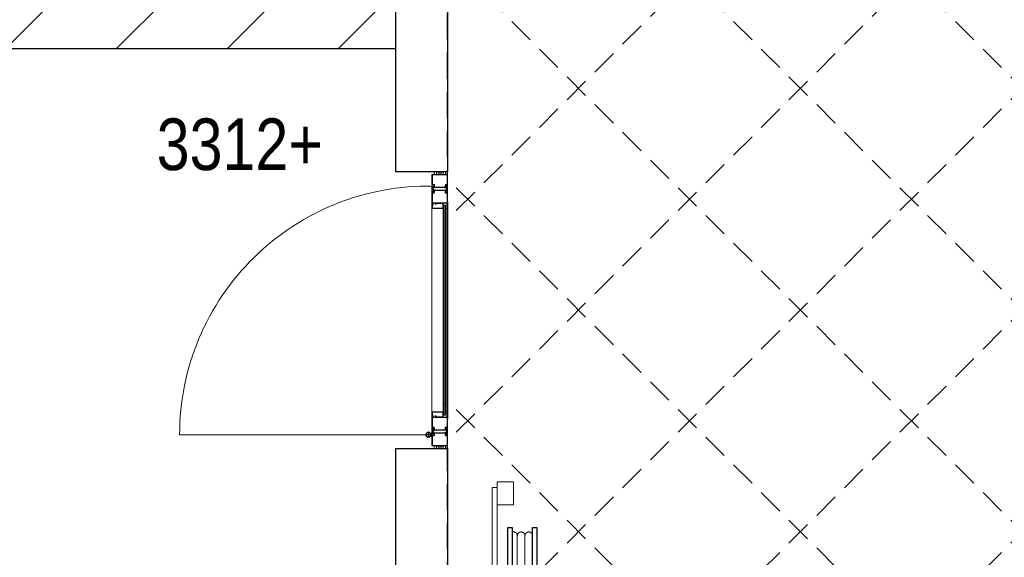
# Model space of a CAD drawing. Header units: millimetres. Extents: x 293454 to 524618, y 211738 to 307297.
# Tile 4 of 152: x 300281 to 304047, y 255802 to 257860. Entities that reach past the tile are written whole.
import ezdxf

# ---------------------------------------------------------------- set-up
doc = ezdxf.new("R2010")
doc.units = ezdxf.units.MM
doc.header["$LTSCALE"] = 400
doc.linetypes.add('HIDDEN', pattern=[0.375, 0.25, -0.125])
doc.layers.add('-ve', color=2, linetype='HIDDEN')
doc.layers.add('plafond', color=255, linetype='HIDDEN')
for name, color, linetype, lineweight in [('mat-beton (ihwg)', 5, 'Continuous', 25), ('mat-kalkzandsteen', 5, 'Continuous', 25), ('None', 7, 'Continuous', 9), ('Tekst', 140, 'Continuous', 15)]:
    doc.layers.add(name, color=color, linetype=linetype, lineweight=lineweight)
doc.styles.add('Arial Narrow', font='ARIALN.TTF', dxfattribs={"height": 222.25})

# ---------------------------------------------------------------- blocks, each defined once
blk = doc.blocks.new('plafond b1')
at = {"layer": 'plafond'}
for p, q in [((5775, 5275.1), (5775, 11905.1)), ((12136.5, 11905.1), (5775, 5543.6)), ((11288, 11905.1), (5775, 6392.1)), ((10439.4, 11905.1), (5775, 7240.7)), ((9590.9, 11905.1), (5775, 8089.2)), ((8742.4, 11905.1), (5775, 8937.7)), ((12136.5, 5275.1), (5775, 11636.6)), ((11288, 5275.1), (5775, 10788.1)), ((10439.4, 5275.1), (5775, 9939.5)), ((9590.9, 5275.1), (5775, 9091)), ((8742.4, 5275.1), (5775, 8242.5))]:
    blk.add_line(p, q, dxfattribs=at)
blk = doc.blocks.new('*X65')
at = {"layer": 'None', "lineweight": 9}
for p, q in [((-51600.8, 2705), (-51386.8, 2919)), ((-51176.5, 2705), (-50962.5, 2919)), ((-50752.3, 2705), (-50538.3, 2919)), ((-50328, 2705), (-50114, 2919))]:
    blk.add_line(p, q, dxfattribs=at)
blk = doc.blocks.new('*U15')
at = {"layer": 'None', "color": 140, "linetype": 'Continuous', "lineweight": 15, "flags": 128}
blk.add_lwpolyline([(-21.4, 110), (58.6, 110), (58.6, 106.7, -0.391021), (52.6, 100.2), (-0.9, 95.9, 0.391021), (-12.4, 83.5), (-12.4, -83.5, 0.391021), (-0.9, -95.9), (52.6, -100.2, -0.391021), (58.6, -106.7), (58.6, -110), (-21.4, -110)], format="xyb", close=True, dxfattribs=at)
blk = doc.blocks.new('*U16')
at = {"layer": 'None', "color": 253, "linetype": 'Continuous', "lineweight": 5}
for p, q in [((96.625, -278), (96.625, 266)), ((125.704, -278), (125.704, 266)), ((50.42, -31.849), (50.42, 29))]:
    blk.add_line(p, q, dxfattribs=at)
at = {"layer": 'None', "color": 140, "linetype": 'Continuous', "lineweight": 15}
for p, q in [((50.42, 29), (1.453, 57.31)), ((0, -61), (50.42, -31.849))]:
    blk.add_line(p, q, dxfattribs=at)
at = {"layer": 'None', "color": 92, "linetype": 'Continuous', "lineweight": 25}
for points in [[(60.916, 296), (76.476, 296), (76.476, -300), (60.916, -300)], [(154.785, 296), (171.344, 296), (171.344, -302), (154.785, -302)]]:
    blk.add_lwpolyline(points, close=True, dxfattribs=at)
at = {"layer": 'None', "color": 253, "linetype": 'Continuous', "lineweight": 5}
blk.add_lwpolyline([(50.929, 18), (60.916, 18), (60.916, -18), (50.929, -18)], close=True, dxfattribs=at)
for points, knots in [([(96.866, 264), (96.866, 268.997), (93.792, 272.9335), (90.718, 276.87), (85.875, 278.0735), (81.032, 279.277), (76.476, 277.238)], [0, 0, 0, 0.333549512, 0.333549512, 0.666828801, 0.666828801, 1, 1, 1]), ([(125.825, 264), (125.825, 267.886), (123.8855, 271.2505), (121.946, 274.615), (118.586, 276.5575), (115.226, 278.5), (107.466, 278.5), (104.106, 276.5575), (100.746, 274.615), (98.806, 271.2505), (96.866, 267.886), (96.866, 264)], [0, 0, 0, 0.166769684, 0.166769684, 0.333423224, 0.333423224, 0.499994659, 0.666566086, 0.666566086, 0.833226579, 0.833226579, 1, 1, 1]), ([(154.785, 264), (154.785, 267.886), (152.845, 271.2505), (150.905, 274.615), (147.5455, 276.5575), (144.186, 278.5), (140.306, 278.5), (136.426, 278.5), (133.066, 276.5575), (129.706, 274.615), (127.7655, 271.2505), (125.825, 267.886), (125.825, 264)], [0, 0, 0, 0.166772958, 0.166772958, 0.333424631, 0.333424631, 0.499985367, 0.499985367, 0.666556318, 0.666556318, 0.833223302, 0.833223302, 1, 1, 1]), ([(76.477, -291.432), (81.039, -293.343), (85.8175, -292.072), (90.596, -290.801), (93.6105, -286.876), (96.625, -282.951), (96.625, -278)], [0, 0, 0, 0.333165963, 0.333165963, 0.666458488, 0.666458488, 1, 1, 1]), ([(96.625, -278), (96.625, -281.901), (98.573, -285.2795), (100.521, -288.658), (103.895, -290.609), (107.269, -292.56), (111.165, -292.56), (115.061, -292.56), (118.435, -290.609), (121.809, -288.658), (123.7565, -285.2795), (125.704, -281.901), (125.704, -278)], [0, 0, 0, 0.166754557, 0.166754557, 0.333426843, 0.333426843, 0.500005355, 0.500005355, 0.666583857, 0.666583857, 0.833249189, 0.833249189, 1, 1, 1]), ([(125.704, -278), (125.704, -281.901), (127.6525, -285.2795), (129.601, -288.658), (132.975, -290.609), (136.349, -292.56), (140.245, -292.56), (144.141, -292.56), (147.5145, -290.609), (150.888, -288.658), (152.836, -285.2795), (154.784, -281.901), (154.784, -278)], [0, 0, 0, 0.166757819, 0.166757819, 0.333436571, 0.333436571, 0.500014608, 0.500014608, 0.666582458, 0.666582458, 0.833245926, 0.833245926, 1, 1, 1])]:
    blk.add_open_spline(points, degree=2, knots=knots, dxfattribs=at)
blk = doc.blocks.new('BSH')
at = {"layer": 'None', "color": 140, "linetype": 'Continuous', "lineweight": 15}
for p, q in [((0, -61), (0, 111.155)), ((-159.8585, -36.7557), (-159.8585, 32.756)), ((-80, -6.8893), (-80, 2.8892))]:
    blk.add_line(p, q, dxfattribs=at)
at = {"layer": 'None', "color": 253, "linetype": 'Continuous', "lineweight": 5}
for p, q in [((135.277, -233.0824), (136.142, -233.8294)), ((27.7468, -383.0008), (105.0969, -276.5164)), ((130.6676, -289.4337), (48.7568, -402.0618))]:
    blk.add_line(p, q, dxfattribs=at)
at = {"layer": 'None', "color": 140, "linetype": 'Continuous', "lineweight": 15}
for points in [[(20, 469.75), (82, 469.75), (82, 382.75), (20, 382.75)], [(0, 448), (20, 448), (20, -452), (0, -452)], [(-160, 2.8892), (-9, 2.8892), (-9, -6.8893), (-160, -6.8893)]]:
    blk.add_lwpolyline(points, close=True, dxfattribs=at)
at = {"layer": 'None', "color": 8, "linetype": 'Continuous', "lineweight": 5}
for centre in [(-124, 37.275), (-44.5, 38.775), (-124, -41.275), (-45, -41.275)]:
    blk.add_circle(centre, 8.5, dxfattribs=at)
at = {"layer": 'None', "color": 140, "linetype": 'Continuous', "lineweight": 15}
for centre, start, end in [((-80, 28), 90, 180), ((-80, -32), 180, 270)]:
    blk.add_arc(centre, 80, start, end, dxfattribs=at)
at = {"layer": 'None', "color": 9, "linetype": 'Continuous', "lineweight": 5}
blk.add_arc((38.2528, -392.5302), 14.18399, 137.79060093, 325.77092307, dxfattribs=at)
at = {"layer": 'None', "color": 92, "linetype": 'Continuous', "lineweight": 25}
for points, knots in [([(-11.70075, 86.5025), (-12.2626, 89.0317), (-14.0137, 90.9408), (-15.7648, 92.8499), (-18.23575, 93.6275), (-20.7067, 94.4051), (-23.236, 93.84325), (-25.7653, 93.2814), (-27.67445, 91.53015), (-29.5836, 89.7789), (-30.36125, 87.3079), (-31.1389, 84.8369), (-30.57705, 82.3077), (-30.0152, 79.7785), (-28.26385, 77.8694), (-26.5125, 75.9603), (-24.0415, 75.1827), (-21.5705, 74.4051), (-19.0412, 74.96695), (-16.5119, 75.5288), (-14.60305, 77.28005), (-12.6942, 79.0313), (-11.91655, 81.5023), (-11.1389, 83.9733), (-11.70075, 86.5025)], [0, 0, 0, 0.0833344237, 0.0833344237, 0.1666618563, 0.1666618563, 0.2499968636, 0.2499968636, 0.3333348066, 0.3333348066, 0.4166657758, 0.4166657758, 0.5000000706, 0.5000000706, 0.583336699, 0.583336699, 0.666668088, 0.666668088, 0.7500039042, 0.7500039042, 0.8333377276, 0.8333377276, 0.9166657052, 0.9166657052, 1, 1, 1]), ([(-11.75695, -89.71225), (-12.375, -92.4944), (-14.3012, -94.5944), (-16.2274, -96.6944), (-18.94545, -97.54975), (-21.6635, -98.4051), (-24.4457, -97.78705), (-27.2279, -97.169), (-29.328, -95.24265), (-31.4281, -93.3163), (-32.2835, -90.5982), (-33.1389, -87.8801), (-32.52085, -85.09795), (-31.9028, -82.3158), (-29.97635, -80.2158), (-28.0499, -78.1158), (-25.3318, -77.26045), (-22.6137, -76.4051), (-19.83145, -77.02315), (-17.0492, -77.6412), (-14.94945, -79.56755), (-12.8497, -81.4939), (-11.9943, -84.212), (-11.1389, -86.9301), (-11.75695, -89.71225)], [0, 0, 0, 0.083334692, 0.083334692, 0.1666618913, 0.1666618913, 0.2499964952, 0.2499964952, 0.3333343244, 0.3333343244, 0.4166651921, 0.4166651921, 0.4999998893, 0.4999998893, 0.5833365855, 0.5833365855, 0.6666673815, 0.6666673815, 0.7500034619, 0.7500034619, 0.8333376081, 0.8333376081, 0.9166653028, 0.9166653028, 1, 1, 1])]:
    blk.add_open_spline(points, degree=2, knots=knots, dxfattribs=at)
at = {"layer": 'None', "color": 7}
blk.add_blockref('*U16', (0, 0), dxfattribs=at)
at = {"layer": 'None', "color": 140, "rotation": 180}
blk.add_blockref('*U15', (-21.4, -2), dxfattribs=at)
blk = doc.blocks.new('*U99')
at = {"layer": 'None', "color": 8, "lineweight": 5}
blk.add_lwpolyline([(-49951.2, 1175), (-49951.2, 1185), (-49926.2, 1185), (-49926.2, 1175)], close=True, dxfattribs=at)
blk.add_lwpolyline([(-49951.2, 1175), (-49926.2, 1185), (-49926.2, 1175), (-49951.2, 1185)], dxfattribs=at)
blk = doc.blocks.new('*U100')
at = {"layer": 'None', "color": 8, "linetype": 'Continuous', "lineweight": 5}
for points in [[(-49961.2, 1175), (-49959.6, 1180.4), (-49961.2, 1185), (-49956.2, 1185), (-49951.2, 1185), (-49951.2, 1180), (-49951.2, 1175), (-49956.2, 1175), (-49961.2, 1175)], [(-49916.2, 1175), (-49917.7, 1180.4), (-49916.2, 1185), (-49921.2, 1185), (-49926.2, 1185), (-49926.2, 1180), (-49926.2, 1175), (-49921.2, 1175), (-49916.2, 1175)]]:
    blk.add_open_spline(points, degree=2, knots=[0, 0, 0, 0.253055, 0.253055, 0.502036, 0.502036, 0.751018, 0.751018, 1, 1, 1], dxfattribs=at)
at = {"layer": 'None', "color": 7}
blk.add_blockref('*U99', (0, 0), dxfattribs=at)
blk = doc.blocks.new('ARCPOLY21')
at = {"layer": 'None', "color": 8, "linetype": 'Continuous', "lineweight": 5}
for p, q in [((603.498816, 714.713573), (603.263974, 713.837028)), ((603.266954, 676.816344), (603.266954, 713.840008)), ((604.14046, 715.355217), (603.498816, 714.713573)), ((605.016947, 715.59006), (604.14046, 715.355217)), ((605.016947, 715.59), (641.516924, 715.59)), ((605.016947, 713.837028), (641.51895, 713.837028)), ((605.016947, 676.816344), (605.016947, 713.837028)), ((641.748786, 707.210541), (641.513944, 708.087087)), ((641.51895, 715.59006), (642.395437, 715.355217)), ((641.51895, 713.837028), (641.51895, 708.083987)), ((642.39049, 706.568897), (641.748786, 707.210541)), ((643.266976, 706.334054), (642.39049, 706.568897)), ((642.395437, 715.355217), (643.037081, 714.713573)), ((643.037081, 714.713573), (643.271923, 713.837028)), ((643.266976, 713.840008), (643.266976, 708.087087)), ((643.266976, 708.087087), (651.516974, 708.087087)), ((643.268943, 706.333995), (651.518941, 706.333995)), ((651.518941, 708.087087), (652.395487, 707.852185)), ((651.518941, 706.333995), (651.518941, 676.816344)), ((652.395487, 707.852185), (653.037071, 707.210541)), ((653.037071, 707.210541), (653.271973, 706.334054)), ((653.266966, 706.337094), (653.266966, 676.816344)), ((603.266954, 657.33999), (603.266954, 676.816344)), ((603.505969, 656.463563), (603.271961, 657.33707)), ((604.145408, 655.824125), (603.505969, 656.463563)), ((605.018973, 655.590057), (604.145408, 655.824125)), ((605.016947, 657.33707), (605.016947, 676.816344)), ((666.518927, 655.589998), (605.016947, 655.589998)), ((645.26695, 657.33707), (605.018973, 657.33707)), ((642.102242, 662.962556), (641.599953, 661.088109)), ((641.599953, 661.088109), (642.102242, 659.213603)), ((643.47446, 664.334774), (642.102242, 662.962556)), ((642.102242, 659.213603), (643.47446, 657.841384)), ((643.617749, 662.08756), (643.349946, 661.088109)), ((643.349946, 661.088109), (643.617749, 660.088599)), ((645.348966, 664.837062), (643.47446, 664.334774)), ((643.47446, 657.841384), (645.348966, 657.339096)), ((644.349456, 662.819266), (643.617749, 662.08756)), ((643.617749, 660.088599), (644.349456, 659.356892)), ((645.348966, 663.08707), (644.349456, 662.819266)), ((644.349456, 659.356892), (645.348966, 659.089088)), ((651.518941, 664.837003), (645.189941, 664.837003)), ((645.26695, 657.33707), (666.518927, 657.33707)), ((651.516974, 663.08701), (645.348966, 663.08701)), ((645.348966, 659.087062), (666.518927, 659.087062)), ((651.518941, 676.816344), (651.518941, 664.837003)), ((651.518941, 663.08707), (652.393937, 663.321495)), ((652.393937, 663.321495), (653.034508, 663.962066)), ((653.034508, 663.962066), (653.268933, 664.837062)), ((653.266966, 676.816344), (653.266966, 664.837003)), ((666.518927, 659.087062), (667.393923, 658.852637)), ((667.393923, 655.821502), (666.518927, 655.587077)), ((667.393923, 658.852637), (668.034494, 658.212066)), ((668.034494, 656.462073), (667.393923, 655.821502)), ((668.034494, 658.212066), (668.268919, 657.33707)), ((668.268919, 657.33707), (668.034494, 656.462073))]:
    blk.add_line(p, q, dxfattribs=at)
blk = doc.blocks.new('ARCPOLY22')
at = {"layer": 'None', "color": 8, "linetype": 'Continuous', "lineweight": 5}
for p, q in [((648.500085, 714.709997), (648.266017, 713.836491)), ((648.266017, 713.836491), (648.500085, 712.962985)), ((649.139583, 715.349495), (648.500085, 714.709997)), ((648.500085, 712.962985), (649.139583, 712.323546)), ((650.013089, 715.583503), (649.139583, 715.349495)), ((649.139583, 712.323546), (650.013089, 712.089479)), ((650.01303, 715.583563), (711.515069, 715.583563)), ((671.365023, 713.836551), (650.013089, 713.836551)), ((671.283066, 712.086558), (650.013089, 712.086558)), ((663.497508, 707.211494), (663.263083, 706.336498)), ((663.265109, 694.357216), (663.265109, 706.336558)), ((663.265109, 664.836466), (663.265109, 694.357216)), ((664.138079, 707.852066), (663.497508, 707.211494)), ((665.013075, 708.086491), (664.138079, 707.852066)), ((665.013075, 706.336558), (671.283066, 706.336558)), ((665.013075, 694.357216), (665.013075, 706.336558)), ((665.013075, 664.839566), (665.013075, 694.357216)), ((665.015101, 708.08655), (671.283066, 708.08655)), ((673.157573, 713.332236), (671.283066, 713.834465)), ((672.282577, 711.816669), (671.283066, 712.084472)), ((671.283066, 708.086491), (672.282577, 708.354354)), ((671.283066, 706.336498), (673.157573, 706.838787)), ((671.365023, 713.836551), (711.515069, 713.836551)), ((673.014224, 711.085021), (672.282577, 711.816669)), ((672.282577, 708.354354), (673.014224, 709.086001)), ((673.282087, 710.085511), (673.014224, 711.085021)), ((673.014224, 709.086001), (673.282087, 710.085511)), ((674.529791, 711.960018), (673.157573, 713.332236)), ((673.157573, 706.838787), (674.529791, 708.211005)), ((675.032079, 710.085511), (674.529791, 711.960018)), ((674.529791, 708.211005), (675.032079, 710.085511)), ((711.515069, 715.583503), (712.388575, 715.349495)), ((711.515069, 713.836551), (711.515069, 694.357216)), ((711.515069, 694.357216), (711.515069, 659.086466)), ((712.388575, 715.349495), (713.028014, 714.709997)), ((713.028014, 714.709997), (713.262081, 713.836491)), ((713.265061, 712.086558), (713.265061, 713.83357)), ((713.265061, 712.086558), (713.265061, 694.357216)), ((713.265061, 694.357216), (713.265061, 659.086525)), ((663.494945, 663.96302), (663.260043, 664.839506)), ((664.136589, 663.321376), (663.494945, 663.96302)), ((665.013075, 663.086534), (664.136589, 663.321376)), ((673.263073, 664.839566), (665.013075, 664.839566)), ((673.2651, 663.086474), (665.015101, 663.086474)), ((673.494935, 656.460047), (673.260093, 657.336533)), ((673.26504, 664.839506), (674.141586, 664.604664)), ((673.2651, 657.333553), (673.2651, 663.086474)), ((674.136579, 655.818403), (673.494935, 656.460047)), ((675.013065, 655.583501), (674.136579, 655.818403)), ((674.141586, 664.604664), (674.78323, 663.96302)), ((674.78323, 663.96302), (675.018072, 663.086534)), ((675.013065, 657.336593), (675.013065, 663.089573)), ((713.265061, 657.336593), (675.013065, 657.336593)), ((711.76511, 655.58356), (675.015092, 655.58356)), ((711.749554, 658.211052), (711.515069, 659.086049)), ((712.390065, 657.570481), (711.749554, 658.211052)), ((711.765051, 655.589461), (731.513083, 655.589461)), ((713.265061, 657.336056), (712.390065, 657.570481)), ((731.513083, 659.086466), (713.265061, 659.086466)), ((713.265061, 657.336473), (731.513083, 657.336473)), ((732.386589, 658.849478), (731.513083, 659.083545)), ((731.513083, 655.589521), (732.386589, 655.823588)), ((733.026028, 658.210039), (732.386589, 658.849478)), ((732.386589, 655.823588), (733.026028, 656.463027)), ((733.260095, 657.336533), (733.026028, 658.210039)), ((733.026028, 656.463027), (733.260095, 657.336533))]:
    blk.add_line(p, q, dxfattribs=at)
blk = doc.blocks.new('ARCPOLY24')
at = {"layer": 'None', "color": 8, "linetype": 'Continuous', "lineweight": 5}
for p, q in [((868.494928, 714.709997), (868.26092, 713.836491)), ((868.26092, 713.836491), (868.494928, 712.962985)), ((869.134426, 715.349495), (868.494928, 714.709997)), ((868.494928, 712.962985), (869.134426, 712.323546)), ((870.007932, 715.583503), (869.134426, 715.349495)), ((869.134426, 712.323546), (870.007932, 712.089479)), ((870.007873, 715.583563), (931.509912, 715.583563)), ((891.359866, 713.836551), (870.007932, 713.836551)), ((891.277909, 712.086558), (870.007932, 712.086558)), ((883.492351, 707.211494), (883.257926, 706.336498)), ((883.259952, 694.357216), (883.259952, 706.336558)), ((883.259952, 664.836466), (883.259952, 694.357216)), ((884.132922, 707.852066), (883.492351, 707.211494)), ((885.007918, 708.086491), (884.132922, 707.852066)), ((885.007918, 706.336558), (891.277909, 706.336558)), ((885.007918, 694.357216), (885.007918, 706.336558)), ((885.007918, 664.839566), (885.007918, 694.357216)), ((885.009944, 708.08655), (891.277909, 708.08655)), ((893.152416, 713.332236), (891.277909, 713.834465)), ((892.27742, 711.816669), (891.277909, 712.084472)), ((891.277909, 708.086491), (892.27742, 708.354354)), ((891.277909, 706.336498), (893.152416, 706.838787)), ((891.359866, 713.836551), (931.509912, 713.836551)), ((893.009067, 711.085021), (892.27742, 711.816669)), ((892.27742, 708.354354), (893.009067, 709.086001)), ((893.27693, 710.085511), (893.009067, 711.085021)), ((893.009067, 709.086001), (893.27693, 710.085511)), ((894.524634, 711.960018), (893.152416, 713.332236)), ((893.152416, 706.838787), (894.524634, 708.211005)), ((895.026922, 710.085511), (894.524634, 711.960018)), ((894.524634, 708.211005), (895.026922, 710.085511)), ((931.509912, 715.583503), (932.383418, 715.349495)), ((931.509912, 713.836551), (931.509912, 694.357216)), ((931.509912, 694.357216), (931.509912, 659.086466)), ((932.383418, 715.349495), (933.022857, 714.709997)), ((933.022857, 714.709997), (933.256924, 713.836491)), ((933.259904, 712.086558), (933.259904, 713.83357)), ((933.259904, 712.086558), (933.259904, 694.357216)), ((933.259904, 694.357216), (933.259904, 659.086525)), ((883.489788, 663.96302), (883.254886, 664.839506)), ((884.131432, 663.321376), (883.489788, 663.96302)), ((885.007918, 663.086534), (884.131432, 663.321376)), ((893.257916, 664.839566), (885.007918, 664.839566)), ((893.259943, 663.086474), (885.009944, 663.086474)), ((893.489778, 656.460047), (893.254936, 657.336533)), ((893.259883, 664.839506), (894.136429, 664.604664)), ((893.259943, 657.333553), (893.259943, 663.086474)), ((894.131422, 655.818403), (893.489778, 656.460047)), ((895.007908, 655.583501), (894.131422, 655.818403)), ((894.136429, 664.604664), (894.778073, 663.96302)), ((894.778073, 663.96302), (895.012915, 663.086534)), ((895.007908, 657.336593), (895.007908, 663.089573)), ((933.259904, 657.336593), (895.007908, 657.336593)), ((931.759953, 655.58356), (895.009935, 655.58356)), ((931.744397, 658.211052), (931.509912, 659.086049)), ((932.384908, 657.570481), (931.744397, 658.211052)), ((931.759894, 655.589461), (951.507926, 655.589461)), ((933.259904, 657.335997), (932.384908, 657.570481)), ((951.507926, 659.086466), (933.259904, 659.086466)), ((933.259904, 657.336473), (951.507926, 657.336473)), ((952.381432, 658.849478), (951.507926, 659.083545)), ((951.507926, 655.589521), (952.381432, 655.823588)), ((953.020871, 658.210039), (952.381432, 658.849478)), ((952.381432, 655.823588), (953.020871, 656.463027)), ((953.254938, 657.336533), (953.020871, 658.210039)), ((953.020871, 656.463027), (953.254938, 657.336533))]:
    blk.add_line(p, q, dxfattribs=at)
blk = doc.blocks.new('*U104')
at = {"layer": 'None', "color": 8, "lineweight": 5}
blk.add_lwpolyline([(-49951.2, 2224), (-49951.2, 2234), (-49926.2, 2234), (-49926.2, 2224)], close=True, dxfattribs=at)
blk.add_lwpolyline([(-49951.2, 2224), (-49926.2, 2234), (-49926.2, 2224), (-49951.2, 2234)], dxfattribs=at)
blk = doc.blocks.new('*U105')
at = {"layer": 'None', "color": 8, "linetype": 'Continuous', "lineweight": 5}
for points in [[(-49961.2, 2224), (-49959.6, 2229.3), (-49961.2, 2234), (-49956.2, 2234), (-49951.2, 2234), (-49951.2, 2229), (-49951.2, 2224), (-49956.2, 2224), (-49961.2, 2224)], [(-49916.2, 2224), (-49917.7, 2229.3), (-49916.2, 2234), (-49921.2, 2234), (-49926.2, 2234), (-49926.2, 2229), (-49926.2, 2224), (-49921.2, 2224), (-49916.2, 2224)]]:
    blk.add_open_spline(points, degree=2, knots=[0, 0, 0, 0.253055, 0.253055, 0.502036, 0.502036, 0.751018, 0.751018, 1, 1, 1], dxfattribs=at)
at = {"layer": 'None', "color": 7}
blk.add_blockref('*U104', (0, 0), dxfattribs=at)
blk = doc.blocks.new('*U106')
at = {"layer": 'None', "color": 8, "linetype": 'Continuous', "lineweight": 5}
for p, q in [((-49965.3, 2178.1), (-49965.4, 2177.5)), ((-49965.4, 2163.9), (-49965.4, 2177.5)), ((-49965.4, 2163.9), (-49965.3, 2163.9)), ((-49965.3, 2162.5), (-49965.4, 2162.5)), ((-49965.4, 2162.5), (-49965.4, 2156.8)), ((-49965.4, 2156.8), (-49964, 2155.4)), ((-49964.9, 2178.5), (-49965.3, 2178.1)), ((-49965.3, 2163.9), (-49965, 2163.6)), ((-49965.1, 2162.8), (-49965.3, 2162.5)), ((-49964.9, 2163.2), (-49965.1, 2162.8)), ((-49965, 2163.6), (-49964.9, 2163.2)), ((-49964.3, 2178.6), (-49964.9, 2178.5)), ((-49964.2, 2177.4), (-49964.4, 2177.3)), ((-49964.4, 2177.3), (-49964.4, 2177.2)), ((-49964.4, 2175.4), (-49964.4, 2177.2)), ((-49964.4, 2175.4), (-49964.2, 2172.7)), ((-49963.8, 2178.5), (-49964.3, 2178.6)), ((-49964, 2177.3), (-49964.2, 2177.4)), ((-49964.2, 2172.7), (-49963.5, 2167.1)), ((-49961.2, 2173), (-49964, 2177.3)), ((-49964, 2155.4), (-49963.9, 2155.3)), ((-49963.9, 2155.3), (-49963.6, 2155.3)), ((-49963.4, 2178.1), (-49963.8, 2178.5)), ((-49963.6, 2155.3), (-49963.4, 2155.4)), ((-49963.3, 2166.7), (-49963.5, 2167.1)), ((-49963.5, 2157.5), (-49963.3, 2157.7)), ((-49963.4, 2157.4), (-49963.5, 2157.5)), ((-49960.4, 2173.5), (-49963.4, 2178.1)), ((-49963.4, 2161.1), (-49963.1, 2163.1)), ((-49963.4, 2158.9), (-49961.5, 2162.5)), ((-49963.3, 2161), (-49963.4, 2161.1)), ((-49963.4, 2155.4), (-49961.5, 2158.9)), ((-49963.3, 2157.7), (-49963.4, 2158.9)), ((-49963.2, 2157.4), (-49963.4, 2157.4)), ((-49962.8, 2166.3), (-49963.3, 2166.7)), ((-49963.1, 2161), (-49963.3, 2161)), ((-49962.2, 2159.3), (-49963.2, 2157.7)), ((-49963.2, 2157.7), (-49963.1, 2157.5)), ((-49963.1, 2157.5), (-49963.2, 2157.4)), ((-49963.1, 2163.1), (-49962.9, 2163.6)), ((-49962.1, 2162.8), (-49963.1, 2161)), ((-49962.9, 2163.6), (-49962.6, 2163.9)), ((-49962.8, 2166.3), (-49959.2, 2165.1)), ((-49962.6, 2163.9), (-49962.1, 2164)), ((-49961.8, 2159.5), (-49962.2, 2159.3)), ((-49958.6, 2164), (-49962.1, 2164)), ((-49961.8, 2162.9), (-49962.1, 2162.8)), ((-49961.5, 2162.8), (-49961.8, 2162.9)), ((-49961.5, 2159.3), (-49961.8, 2159.5)), ((-49961.5, 2162.5), (-49961.5, 2162.8)), ((-49961.5, 2158.9), (-49961.5, 2159.3)), ((-49961, 2172.8), (-49961.2, 2173)), ((-49960.8, 2172.8), (-49961, 2172.8)), ((-49960.6, 2172.9), (-49960.8, 2172.8)), ((-49960.4, 2173), (-49960.6, 2172.9)), ((-49960.6, 2172.9), (-49960.6, 2172.9)), ((-49960.4, 2173.5), (-49960.4, 2173.3)), ((-49960.4, 2173.3), (-49960.4, 2173)), ((-49958.8, 2164.9), (-49959.2, 2165.1)), ((-49958.5, 2164.6), (-49958.8, 2164.9)), ((-49958.4, 2164.1), (-49958.6, 2164)), ((-49958.5, 2164.6), (-49958.4, 2164.2)), ((-49958.4, 2164.2), (-49958.4, 2164.1)), ((-49919.5, 2173.8), (-49919.3, 2174)), ((-49919.5, 2173.7), (-49919.5, 2173.8)), ((-49919.4, 2173.4), (-49919.5, 2173.7)), ((-49919.4, 2173.4), (-49919.1, 2173)), ((-49919.3, 2174), (-49915.8, 2173.9)), ((-49919.1, 2173), (-49918.7, 2172.8)), ((-49915.1, 2171.6), (-49918.7, 2172.8)), ((-49917.5, 2164.9), (-49917.3, 2165.1)), ((-49917.5, 2164.6), (-49917.5, 2164.9)), ((-49917.4, 2164.4), (-49917.5, 2164.6)), ((-49917.4, 2164.4), (-49914.5, 2159.8)), ((-49917.3, 2165.1), (-49917.3, 2165.1)), ((-49917.3, 2165.1), (-49917, 2165.1)), ((-49917, 2165.1), (-49916.8, 2165.1)), ((-49916.8, 2165.1), (-49916.7, 2164.9)), ((-49916.7, 2164.9), (-49913.8, 2160.7)), ((-49914.5, 2182.5), (-49916.4, 2179)), ((-49916.4, 2179), (-49916.4, 2178.6)), ((-49914.5, 2179), (-49916.4, 2175.4)), ((-49916.4, 2178.6), (-49916.1, 2178.4)), ((-49916.4, 2175.4), (-49916.4, 2175.1)), ((-49916.4, 2175.1), (-49916.1, 2175)), ((-49916.1, 2178.4), (-49915.7, 2178.6)), ((-49916.1, 2175), (-49915.8, 2175.2)), ((-49915.8, 2175.2), (-49914.8, 2176.9)), ((-49915.3, 2174), (-49915.8, 2173.9)), ((-49915.7, 2178.6), (-49914.7, 2180.2)), ((-49915, 2174.3), (-49915.3, 2174)), ((-49915.1, 2171.6), (-49914.6, 2171.3)), ((-49914.8, 2174.8), (-49915, 2174.3)), ((-49914.8, 2180.4), (-49914.7, 2180.6)), ((-49914.7, 2180.2), (-49914.8, 2180.4)), ((-49914.8, 2176.9), (-49914.6, 2177)), ((-49914.5, 2176.8), (-49914.8, 2174.8)), ((-49914.7, 2180.6), (-49914.5, 2180.6)), ((-49914.6, 2177), (-49914.5, 2176.8)), ((-49914.6, 2171.3), (-49914.4, 2170.8)), ((-49914.3, 2182.6), (-49914.5, 2182.5)), ((-49914.5, 2180.6), (-49914.4, 2180.4)), ((-49914.4, 2180.4), (-49914.5, 2180.2)), ((-49914.5, 2180.2), (-49914.5, 2179)), ((-49914.5, 2159.8), (-49914.1, 2159.5)), ((-49913.7, 2165.2), (-49914.4, 2170.8)), ((-49914, 2182.7), (-49914.3, 2182.6)), ((-49914.1, 2159.5), (-49913.5, 2159.3)), ((-49913.8, 2182.6), (-49914, 2182.7)), ((-49912.4, 2181.1), (-49913.8, 2182.6)), ((-49913.8, 2160.7), (-49913.7, 2160.6)), ((-49913.5, 2162.6), (-49913.7, 2165.2)), ((-49913.7, 2160.6), (-49913.5, 2160.7)), ((-49913.5, 2162.6), (-49913.5, 2160.8)), ((-49913.5, 2160.7), (-49913.5, 2160.8)), ((-49913.5, 2159.3), (-49913, 2159.4)), ((-49913, 2174.7), (-49912.8, 2175.1)), ((-49912.9, 2174.3), (-49913, 2174.7)), ((-49913, 2159.4), (-49912.6, 2159.8)), ((-49912.6, 2174), (-49912.9, 2174.3)), ((-49912.8, 2175.1), (-49912.5, 2175.4)), ((-49912.4, 2174), (-49912.6, 2174)), ((-49912.6, 2159.8), (-49912.4, 2160.4)), ((-49912.5, 2175.4), (-49912.4, 2175.4)), ((-49912.4, 2175.4), (-49912.4, 2181.1)), ((-49912.4, 2174), (-49912.4, 2160.4)), ((-49968.9, 2119.3), (-49968.9, 1365)), ((-49968.4, 2111.7), (-49968.1, 2112.8)), ((-49968.4, 2111.7), (-49968.4, 2095.3)), ((-49968.1, 2112.8), (-49967.3, 2113.7)), ((-49967.3, 2113.7), (-49966.1, 2114)), ((-49967.2, 2111.7), (-49967.1, 2112.2)), ((-49967.2, 2111.7), (-49967.2, 2095.2)), ((-49967.1, 2112.2), (-49966.7, 2112.6)), ((-49966.7, 2112.6), (-49966.1, 2112.7)), ((-49966.1, 2114), (-49965, 2113.7)), ((-49966.1, 2112.7), (-49965.6, 2112.6)), ((-49965.6, 2112.6), (-49965.2, 2112.2)), ((-49965.2, 2111.3), (-49965.5, 2107.6)), ((-49965.2, 2112.2), (-49965.1, 2111.7)), ((-49965.1, 2111.7), (-49965.2, 2111.3)), ((-49965, 2113.7), (-49964.1, 2112.8)), ((-49963.9, 2111.1), (-49964.3, 2107.4)), ((-49964.1, 2112.8), (-49963.8, 2111.7)), ((-49963.8, 2111.7), (-49963.9, 2111.1)), ((-49956.2, 2113.1), (-49956.4, 2112.1)), ((-49956.4, 2112.1), (-49956.2, 2111.2)), ((-49955.5, 2113.8), (-49956.2, 2113.1)), ((-49955.9, 2110.9), (-49953.2, 2108.2)), ((-49954.5, 2114), (-49955.5, 2113.8)), ((-49955, 2112.4), (-49955.1, 2112.1)), ((-49955.1, 2112.1), (-49955.1, 2111.8)), ((-49955.1, 2111.8), (-49955, 2111.7)), ((-49954.8, 2112.6), (-49955, 2112.4)), ((-49955, 2111.7), (-49952.3, 2109.1)), ((-49954.5, 2112.7), (-49954.8, 2112.6)), ((-49944.7, 2114), (-49954.5, 2114)), ((-49927.7, 2112.7), (-49954.5, 2112.7)), ((-49927.7, 2114), (-49927, 2113.8)), ((-49927.7, 2095.2), (-49927.7, 2112.7)), ((-49927.1, 2113.8), (-49926.6, 2113.3)), ((-49926.6, 2113.3), (-49926.5, 2112.7)), ((-49926.5, 2095.3), (-49926.5, 2112.7)), ((-49908.9, 2119.3), (-49908.9, 1365)), ((-49968.4, 2095.3), (-49968.3, 2094.6)), ((-49968.3, 2094.6), (-49967.8, 2094.2)), ((-49967.8, 2094.2), (-49967.1, 2094)), ((-49967.2, 2095.2), (-49927.7, 2095.2)), ((-49967.1, 2094), (-49944.7, 2094)), ((-49964.3, 2107.4), (-49965.5, 2107.6)), ((-49954.7, 2094), (-49938.9, 2094)), ((-49952.3, 2109.1), (-49953.2, 2108.2)), ((-49944.7, 2094), (-49927.6, 2094)), ((-49927.6, 2094), (-49926.9, 2094.2)), ((-49926.9, 2094.2), (-49926.5, 2094.6)), ((-49926.6, 2094.6), (-49926.5, 2095.3)), ((-49916.9, 2106.5), (-49926.5, 2106.5)), ((-49921.9, 2096.5), (-49926.5, 2096.5)), ((-49926.5, 2096.5), (-49926.5, 1365)), ((-49921.9, 1383), (-49921.9, 2106.5)), ((-49916.9, 1383), (-49916.9, 2106.5)), ((-49910.4, 2094), (-49916.9, 2094)), ((-49912.4, 2095.7), (-49912.4, 1365)), ((-49968.9, 1286.5), (-49968.9, 1365)), ((-49926.5, 1365), (-49926.5, 1333.8)), ((-49912.4, 1365), (-49912.4, 1333.8)), ((-49908.9, 1286.5), (-49908.9, 1365)), ((-49926.5, 1313.7), (-49926.5, 1347.5)), ((-49921.9, 1347.5), (-49921.9, 1302.5)), ((-49916.9, 1347.5), (-49916.9, 1302.5)), ((-49912.4, 1313.2), (-49912.4, 1333.8)), ((-49968.4, 1313.7), (-49968.3, 1314.4)), ((-49968.4, 1297.3), (-49968.4, 1313.7)), ((-49968.4, 1297.3), (-49968.1, 1296.1)), ((-49968.3, 1314.4), (-49967.8, 1314.8)), ((-49968.1, 1296.1), (-49967.3, 1295.3)), ((-49967.8, 1314.8), (-49967.1, 1315)), ((-49967.3, 1295.3), (-49966.1, 1295)), ((-49967.2, 1313.7), (-49927.7, 1313.7)), ((-49967.2, 1297.3), (-49967.2, 1313.7)), ((-49967.2, 1297.3), (-49967.1, 1296.8)), ((-49967.1, 1315), (-49944.7, 1315)), ((-49967.1, 1296.8), (-49966.7, 1296.4)), ((-49966.7, 1296.4), (-49966.1, 1296.2)), ((-49966.1, 1296.2), (-49965.6, 1296.4)), ((-49966.1, 1295), (-49965, 1295.3)), ((-49965.6, 1296.4), (-49965.2, 1296.8)), ((-49964.3, 1301.5), (-49965.5, 1301.4)), ((-49965.2, 1297.7), (-49965.5, 1301.4)), ((-49965.1, 1297.3), (-49965.2, 1297.7)), ((-49965.2, 1296.8), (-49965.1, 1297.3)), ((-49965, 1295.3), (-49964.1, 1296.1)), ((-49963.9, 1297.8), (-49964.3, 1301.5)), ((-49964.1, 1296.1), (-49963.8, 1297.3)), ((-49963.8, 1297.3), (-49963.9, 1297.8)), ((-49956.4, 1296.8), (-49956.2, 1297.8)), ((-49956.2, 1295.9), (-49956.4, 1296.8)), ((-49956.2, 1297.8), (-49955.9, 1298.1)), ((-49955.5, 1295.2), (-49956.2, 1295.9)), ((-49955.9, 1298.1), (-49953.2, 1300.8)), ((-49954.5, 1295), (-49955.5, 1295.2)), ((-49955.1, 1297.2), (-49955, 1297.3)), ((-49955.1, 1296.8), (-49955.1, 1297.2)), ((-49955, 1296.5), (-49955.1, 1296.8)), ((-49955, 1297.3), (-49952.3, 1299.9)), ((-49954.8, 1296.3), (-49955, 1296.5)), ((-49954.5, 1296.2), (-49954.8, 1296.3)), ((-49954.7, 1315), (-49938.9, 1315)), ((-49927.7, 1296.2), (-49954.5, 1296.2)), ((-49944.7, 1295), (-49954.5, 1295)), ((-49952.3, 1299.9), (-49953.2, 1300.8)), ((-49944.7, 1315), (-49938.9, 1315)), ((-49944.7, 1315), (-49927.6, 1315)), ((-49927.7, 1313.7), (-49927.7, 1296.2)), ((-49927.7, 1295), (-49927, 1295.2)), ((-49927.6, 1315), (-49926.9, 1314.8)), ((-49927.1, 1295.2), (-49926.6, 1295.6)), ((-49926.9, 1314.8), (-49926.5, 1314.4)), ((-49926.6, 1314.4), (-49926.5, 1313.7)), ((-49926.6, 1295.6), (-49926.5, 1296.3)), ((-49926.5, 1313.7), (-49926.5, 1296.3)), ((-49921.9, 1312.5), (-49926.5, 1312.5)), ((-49916.9, 1302.5), (-49926.5, 1302.5)), ((-49910.4, 1315), (-49916.9, 1315)), ((-49965.4, 1252.2), (-49964, 1253.6)), ((-49965.4, 1246.5), (-49965.4, 1252.2)), ((-49965.3, 1246.5), (-49965.4, 1246.5)), ((-49965.4, 1245), (-49965.3, 1245.1)), ((-49965.4, 1245), (-49965.4, 1231.5)), ((-49965.1, 1246.2), (-49965.3, 1246.5)), ((-49965.3, 1245.1), (-49965, 1245.4)), ((-49964.9, 1245.8), (-49965.1, 1246.2)), ((-49965, 1245.4), (-49964.9, 1245.8)), ((-49964, 1253.6), (-49963.9, 1253.7)), ((-49963.9, 1253.7), (-49963.6, 1253.7)), ((-49963.6, 1253.7), (-49963.4, 1253.5)), ((-49963.4, 1251.6), (-49963.5, 1251.5)), ((-49963.5, 1251.5), (-49963.3, 1251.3)), ((-49963.4, 1253.5), (-49961.5, 1250.1)), ((-49963.2, 1251.6), (-49963.4, 1251.6)), ((-49963.3, 1251.3), (-49963.4, 1250)), ((-49963.4, 1250), (-49961.5, 1246.5)), ((-49963.3, 1248), (-49963.4, 1247.8)), ((-49963.4, 1247.8), (-49963.1, 1245.8)), ((-49963.1, 1247.9), (-49963.3, 1248)), ((-49963.1, 1251.5), (-49963.2, 1251.6)), ((-49963.2, 1251.3), (-49963.1, 1251.5)), ((-49962.2, 1249.7), (-49963.2, 1251.3)), ((-49962.1, 1246.2), (-49963.1, 1247.9)), ((-49963.1, 1245.8), (-49962.9, 1245.4)), ((-49962.9, 1245.4), (-49962.6, 1245.1)), ((-49962.8, 1242.7), (-49959.2, 1243.8)), ((-49962.6, 1245.1), (-49962.1, 1245)), ((-49961.8, 1249.5), (-49962.2, 1249.7)), ((-49961.8, 1246), (-49962.1, 1246.2)), ((-49958.6, 1245), (-49962.1, 1245)), ((-49961.5, 1249.7), (-49961.8, 1249.5)), ((-49961.5, 1246.2), (-49961.8, 1246)), ((-49961.5, 1250.1), (-49961.5, 1249.7)), ((-49961.5, 1246.5), (-49961.5, 1246.2)), ((-49958.8, 1244), (-49959.2, 1243.8)), ((-49958.5, 1244.4), (-49958.8, 1244)), ((-49958.4, 1244.8), (-49958.6, 1245)), ((-49958.5, 1244.4), (-49958.4, 1244.7)), ((-49958.4, 1244.7), (-49958.4, 1244.8)), ((-49917.4, 1244.5), (-49917.5, 1244.3)), ((-49917.5, 1244.3), (-49917.5, 1244)), ((-49917.5, 1244), (-49917.3, 1243.9)), ((-49917.4, 1244.5), (-49914.5, 1249.1)), ((-49917.3, 1243.9), (-49917.3, 1243.9)), ((-49917.3, 1243.9), (-49917, 1243.8)), ((-49917, 1243.8), (-49916.8, 1243.9)), ((-49916.8, 1243.9), (-49916.7, 1244)), ((-49916.7, 1244), (-49913.8, 1248.3)), ((-49914.5, 1249.1), (-49914.1, 1249.5)), ((-49913.7, 1243.8), (-49914.4, 1238.1)), ((-49914.1, 1249.5), (-49913.5, 1249.6)), ((-49913.8, 1248.3), (-49913.7, 1248.4)), ((-49913.7, 1248.4), (-49913.5, 1248.3)), ((-49913.5, 1246.4), (-49913.7, 1243.8)), ((-49913.5, 1249.6), (-49913, 1249.5)), ((-49913.5, 1248.3), (-49913.5, 1248.2)), ((-49913.5, 1246.4), (-49913.5, 1248.2)), ((-49913, 1249.5), (-49912.6, 1249.1)), ((-49912.6, 1249.1), (-49912.4, 1248.5)), ((-49912.4, 1235), (-49912.4, 1248.5)), ((-50000.9, 1227.5), (-49974.2, 1227.5)), ((-49992.6, 1230.1), (-49992.9, 1227.5)), ((-49992.6, 1224.9), (-49992.9, 1227.5)), ((-49991.6, 1232.5), (-49992.6, 1230.1)), ((-49991.6, 1222.5), (-49992.6, 1224.9)), ((-49990, 1234.6), (-49991.6, 1232.5)), ((-49990, 1220.4), (-49991.6, 1222.5)), ((-49990.8, 1227.5), (-49990.6, 1229.6)), ((-49990.8, 1227.5), (-49990.6, 1225.4)), ((-49990.6, 1229.6), (-49989.8, 1231.5)), ((-49990.6, 1225.4), (-49989.8, 1223.5)), ((-49987.9, 1236.2), (-49990, 1234.6)), ((-49987.9, 1218.8), (-49990, 1220.4)), ((-49989.8, 1231.5), (-49988.5, 1233.2)), ((-49989.8, 1223.5), (-49988.5, 1221.8)), ((-49988.5, 1233.2), (-49986.8, 1234.4)), ((-49988.5, 1221.8), (-49986.8, 1220.6)), ((-49985.4, 1237.2), (-49987.9, 1236.2)), ((-49985.4, 1217.8), (-49987.9, 1218.8)), ((-49986.8, 1234.4), (-49984.9, 1235.2)), ((-49986.8, 1220.6), (-49984.9, 1219.8)), ((-49982.8, 1237.6), (-49985.4, 1237.2)), ((-49982.8, 1217.4), (-49985.4, 1217.8)), ((-49984.9, 1235.2), (-49982.8, 1235.5)), ((-49984.9, 1219.8), (-49982.8, 1219.5)), ((-49982.8, 1215.1), (-49982.8, 1240.2)), ((-49982.8, 1237.6), (-49980.2, 1237.2)), ((-49980.8, 1235.2), (-49982.8, 1235.5)), ((-49980.8, 1219.8), (-49982.8, 1219.5)), ((-49982.8, 1217.4), (-49980.2, 1217.8)), ((-49978.8, 1234.4), (-49980.8, 1235.2)), ((-49978.8, 1220.6), (-49980.8, 1219.8)), ((-49980.2, 1237.2), (-49977.8, 1236.2)), ((-49980.2, 1217.8), (-49977.8, 1218.8)), ((-49977.2, 1233.2), (-49978.8, 1234.4)), ((-49977.2, 1221.8), (-49978.8, 1220.6)), ((-49970.2, 1232), (-49977.8, 1236.2)), ((-49977.8, 1236.2), (-49975.7, 1234.6)), ((-49970.3, 1222.7), (-49977.8, 1218.7)), ((-49977.8, 1218.8), (-49975.7, 1220.4)), ((-49975.9, 1231.5), (-49977.2, 1233.2)), ((-49975.9, 1223.5), (-49977.2, 1221.8)), ((-49975.1, 1229.6), (-49975.9, 1231.5)), ((-49975.1, 1225.4), (-49975.9, 1223.5)), ((-49975.7, 1234.6), (-49974.1, 1232.5)), ((-49975.7, 1220.4), (-49974.1, 1222.5)), ((-49974.8, 1227.5), (-49975.1, 1229.6)), ((-49974.8, 1227.5), (-49975.1, 1225.4)), ((-49974.1, 1232.5), (-49973.1, 1230.1)), ((-49969.8, 1230.4), (-49974.1, 1222.4)), ((-49974.1, 1222.5), (-49973.1, 1224.9)), ((-49973.1, 1230.1), (-49972.8, 1227.5)), ((-49973.1, 1224.9), (-49972.8, 1227.5)), ((-49969.7, 1224.9), (-49971.3, 1227.7)), ((-49969.7, 1224.9), (-49970.3, 1222.7)), ((-49969.8, 1230.4), (-49970.2, 1232)), ((-49965.3, 1230.9), (-49965.4, 1231.5)), ((-49964.9, 1230.5), (-49965.3, 1230.9)), ((-49964.3, 1230.4), (-49964.9, 1230.5)), ((-49964.4, 1233.6), (-49964.2, 1236.2)), ((-49964.4, 1233.6), (-49964.4, 1231.8)), ((-49964.4, 1231.7), (-49964.4, 1231.8)), ((-49964.2, 1231.6), (-49964.4, 1231.7)), ((-49963.8, 1230.5), (-49964.3, 1230.4)), ((-49964.2, 1236.2), (-49963.5, 1241.8)), ((-49964, 1231.7), (-49964.2, 1231.6)), ((-49961.2, 1236), (-49964, 1231.7)), ((-49963.4, 1230.9), (-49963.8, 1230.5)), ((-49963.3, 1242.3), (-49963.5, 1241.8)), ((-49960.4, 1235.5), (-49963.4, 1230.9)), ((-49962.8, 1242.7), (-49963.3, 1242.3)), ((-49961, 1236.1), (-49961.2, 1236)), ((-49960.8, 1236.2), (-49961, 1236.1)), ((-49960.6, 1236.1), (-49960.8, 1236.2)), ((-49960.6, 1236.1), (-49960.6, 1236.1)), ((-49960.4, 1235.9), (-49960.6, 1236.1)), ((-49960.4, 1235.7), (-49960.4, 1235.9)), ((-49960.4, 1235.5), (-49960.4, 1235.7)), ((-49919.4, 1235.6), (-49919.5, 1235.2)), ((-49919.5, 1235.2), (-49919.5, 1235.1)), ((-49919.5, 1235.1), (-49919.3, 1235)), ((-49919.4, 1235.6), (-49919.1, 1235.9)), ((-49919.3, 1235), (-49915.8, 1235)), ((-49919.1, 1235.9), (-49918.7, 1236.2)), ((-49915.1, 1237.3), (-49918.7, 1236.2)), ((-49916.4, 1233.8), (-49916.1, 1233.9)), ((-49916.4, 1233.5), (-49916.4, 1233.8)), ((-49914.5, 1229.9), (-49916.4, 1233.5)), ((-49916.4, 1230.3), (-49916.1, 1230.5)), ((-49916.4, 1229.9), (-49916.4, 1230.3)), ((-49914.5, 1226.4), (-49916.4, 1229.9)), ((-49916.1, 1233.9), (-49915.8, 1233.8)), ((-49916.1, 1230.5), (-49915.7, 1230.3)), ((-49915.3, 1234.9), (-49915.8, 1235)), ((-49915.8, 1233.8), (-49914.8, 1232)), ((-49915.7, 1230.3), (-49914.7, 1228.7)), ((-49915, 1234.6), (-49915.3, 1234.9)), ((-49915.1, 1237.3), (-49914.6, 1237.7)), ((-49914.8, 1234.2), (-49915, 1234.6)), ((-49914.5, 1232.1), (-49914.8, 1234.2)), ((-49914.8, 1232), (-49914.6, 1232)), ((-49914.7, 1228.7), (-49914.8, 1228.5)), ((-49914.8, 1228.5), (-49914.7, 1228.4)), ((-49914.7, 1228.4), (-49914.5, 1228.4)), ((-49914.6, 1237.7), (-49914.4, 1238.1)), ((-49914.6, 1232), (-49914.5, 1232.1)), ((-49914.5, 1228.7), (-49914.5, 1229.9)), ((-49914.4, 1228.5), (-49914.5, 1228.7)), ((-49914.5, 1228.4), (-49914.4, 1228.5)), ((-49914.3, 1226.3), (-49914.5, 1226.4)), ((-49914, 1226.3), (-49914.3, 1226.3)), ((-49913.8, 1226.4), (-49914, 1226.3)), ((-49912.4, 1227.8), (-49913.8, 1226.4)), ((-49912.9, 1234.6), (-49913, 1234.2)), ((-49913, 1234.2), (-49912.8, 1233.8)), ((-49912.6, 1234.9), (-49912.9, 1234.6)), ((-49912.8, 1233.8), (-49912.5, 1233.5)), ((-49912.4, 1235), (-49912.6, 1234.9)), ((-49912.5, 1233.5), (-49912.4, 1233.5)), ((-49912.4, 1233.5), (-49912.4, 1227.8))]:
    blk.add_line(p, q, dxfattribs=at)
at = {"layer": 'None', "color": 8, "lineweight": 5}
blk.add_line((-49910.7, 2159), (-49910.7, 2154), dxfattribs=at)
at = {"layer": 'None', "color": 43, "linetype": 'Continuous', "lineweight": 9}
blk.add_line((-49982.8, 1227.6), (-50934.3, 1227.6), dxfattribs=at)
at = {"layer": 'None', "color": 8, "linetype": 'Continuous', "lineweight": 5}
for points in [[(-49921.9, 1365), (-49921.9, 2106.5), (-49916.9, 2106.5), (-49916.9, 1365)], [(-49921.9, 1365), (-49921.9, 1302.5), (-49916.9, 1302.5), (-49916.9, 1365)]]:
    blk.add_lwpolyline(points, dxfattribs=at)
blk.add_lwpolyline([(-49916.9, 1347.5), (-49921.9, 1347.5), (-49921.9, 1302.5), (-49916.9, 1302.5)], close=True, dxfattribs=at)
at = {"layer": 'None', "color": 43, "linetype": 'Continuous', "lineweight": 9}
blk.add_arc((-49982.8, 1227.6), 951.5, 88.994, 180, dxfattribs=at)
at = {"layer": 'None', "color": 8, "linetype": 'Continuous', "lineweight": 5}
for centre, radius, start, end in [((-49972.4, 1237.3), 3.57, 243.3356, 350.5891), ((-49972.1, 1218.2), 3.18, 358.6813, 117.3692), ((-49971.5, 1232.2), 4.69, 273.809, 332.009), ((-49972.3, 1221.8), 5.78, 32.8137, 79.084)]:
    blk.add_arc(centre, radius, start, end, dxfattribs=at)
at = {"layer": 'None', "color": 8, "xscale": -1, "rotation": 90}
for name, p in [('ARCPOLY21', (-49253.4, 2827.2)), ('ARCPOLY24', (-49253.4, 3047.2))]:
    blk.add_blockref(name, p, dxfattribs=at)
at = {"layer": 'None', "color": 7}
for name in ['*U105', '*U100']:
    blk.add_blockref(name, (0, 0), dxfattribs=at)
at = {"layer": 'None', "color": 8, "rotation": 90}
for name in ['ARCPOLY22', 'ARCPOLY21']:
    blk.add_blockref(name, (-49253.4, 581.7), dxfattribs=at)

msp = doc.modelspace()

# ---------------------------------------------------------------- linework, layer by layer
at = {"layer": 'mat-beton (ihwg)', "lineweight": 25}
for p, q in [((301717.84062, 259948.5115), (301717.84062, 257278.5115)), ((301917.84062, 259948.5115), (301917.84062, 257278.5115)), ((301717.84062, 257278.5115), (301917.84062, 257278.5115)), ((301717.84062, 256218.5115), (301717.84062, 253548.5115)), ((301717.84062, 256218.5115), (301917.84062, 256218.5115)), ((301917.84062, 256218.5115), (301917.84062, 253548.5115))]:
    msp.add_line(p, q, dxfattribs=at)
at = {"layer": 'mat-kalkzandsteen', "lineweight": 25}
for p, q in [((301717.84062, 257962.5115), (301717.84062, 257748.5115)), ((301717.84062, 257748.5115), (296138.84062, 257748.5115))]:
    msp.add_line(p, q, dxfattribs=at)

# ---------------------------------------------------------------- block references
at = {"layer": '-ve'}
msp.add_blockref('plafond b1', (296142.84062, 248158.41738), dxfattribs=at)
at = {"layer": 'mat-kalkzandsteen'}
msp.add_blockref('*X65', (351826.78125, 255043.5115), dxfattribs=at)
at = {"layer": 'None', "color": 7}
for name, p in [('*U106', (351826.78125, 255043.5115)), ('BSH', (302087.69912, 255620.5115))]:
    msp.add_blockref(name, p, dxfattribs=at)

# ---------------------------------------------------------------- texts
at = {"layer": 'Tekst', "color": 92, "insert": (300804.77088, 257481.65039), "char_height": 197.555556, "attachment_point": 1, "style": 'Arial Narrow'}
msp.add_mtext('3312+', dxfattribs=at)

doc.saveas('drawing.dxf')
